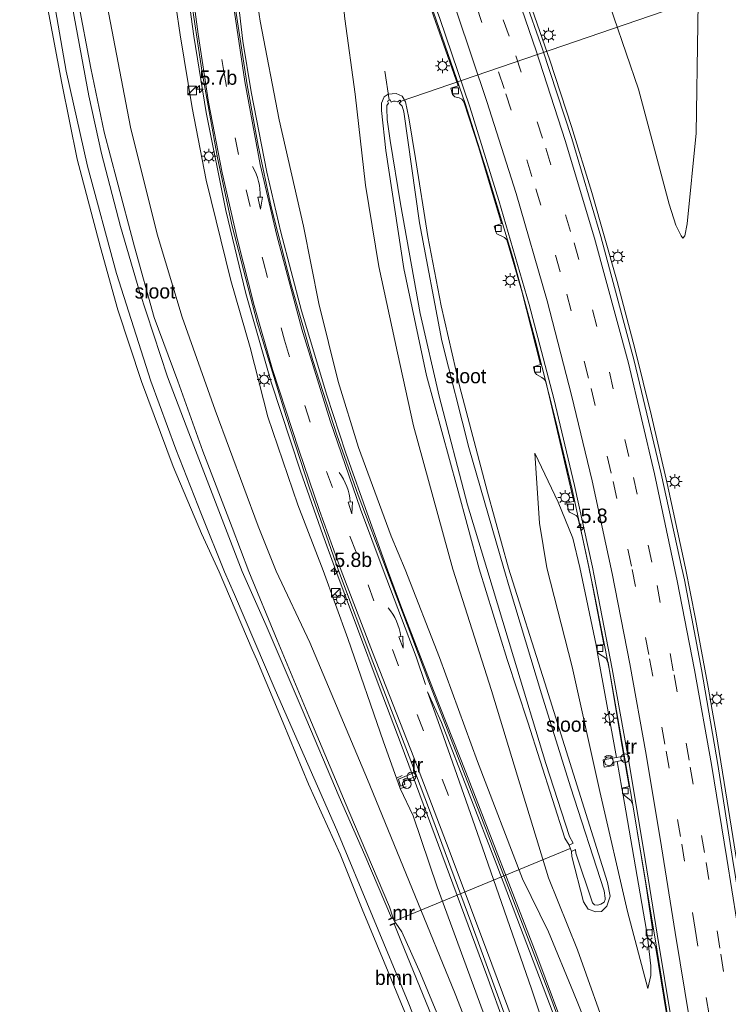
# Model space of a CAD drawing. Header units: millimetres. Extents: x 82463 to 85160, y 450000 to 452470.
# Tile 32 of 98: x 83863 to 83985, y 450394 to 450564. Entities that reach past the tile are written whole.
import ezdxf
from ezdxf.enums import TextEntityAlignment as Align

# ---------------------------------------------------------------- set-up
doc = ezdxf.new("R2010")
doc.units = ezdxf.units.MM
doc.linetypes.add('39strp', pattern=[12, 3, -9])
for name, color, linetype, lineweight in [('af-b5-muur', 8, 'muur', 18), ('af-bs-rasterhekwerk', 8, 'hekwerk', 18), ('as-bs-kilometr', 13, 'Continuous', 18), ('bp-b5-boom', 93, 'Continuous', 18), ('gr-bs-geleiderail', 213, 'geleiderail', 18), ('gw-bs-insteekwatergang', 93, 'Continuous', 18), ('gw-bs-kruinlijn', 93, 'Continuous', 18), ('gw-bs-teenlijn', 93, 'Continuous', 18), ('mk-b5-verdrijfstrp', 8, 'Continuous', 18), ('mk-bs-39streep 0.15', 8, '39strp', 18), ('mk-bs-pijlverdrijf750', 8, 'Continuous', 18), ('mk-bs-streep 0.15', 8, 'Continuous', 18), ('og-b5-water', 153, 'Continuous', 18), ('og-bs-inrichtingselement', 253, 'Continuous', 18), ('og-bs-maaiveld', 253, 'Continuous', 18), ('og-bs-terreinafscheiding', 253, 'Continuous', 18), ('wh-bs-duiker', 8, 'duiker', 18), ('wh-bs-kolk', 8, 'Continuous', 18), ('wh-bs-waterlijn', 133, 'Continuous', 18), ('wm-bs-lichtmast', 8, 'Continuous', 18), ('wm-bs-praatpaal', 8, 'Continuous', 18)]:
    doc.layers.add(name, color=color, linetype=linetype, lineweight=lineweight)
doc.styles.add('rtw_iso', font='iso-rtw.shx')
doc.linetypes.add('duiker', pattern='A,0,-2,[15,RTW.shx,S=1,R=0,X=0,Y=0],-2', length=4)
doc.linetypes.add('geleiderail', pattern='A,2,-1,[175,RTW.shx,S=0.5,R=0,X=0,Y=0],-1', length=4)
doc.linetypes.add('hekwerk', pattern='A,7,-1.5,[1,RTW.shx,S=0.75,R=0,X=0,Y=0],-1.5', length=10)
doc.linetypes.add('muur', pattern='A,8,-1,[6,RTW.shx,S=0.75,R=90,X=0,Y=0],-1', length=10)

# ---------------------------------------------------------------- blocks, each defined once
blk = doc.blocks.new('kolk')
blk.add_lwpolyline([(-0.5, -0.5), (0.5, -0.5), (0.5, 0.5), (-0.5, 0.5)], close=True)
blk = doc.blocks.new('praatpaal')
blk.add_circle((0, 0), 0.75)
blk.add_arc((0, 0), 1, 45, 135)
blk = doc.blocks.new('dtb')
blk.add_circle((0, 0), 0.75)
blk = doc.blocks.new('dtbattr')
at = {"style": 'rtw_iso'}
blk.add_attdef('TAG', (0.59, 0.87), '', height=2.5, dxfattribs=at)
blk = doc.blocks.new('dtbattr-r')
at = {"style": 'rtw_iso'}
blk.add_attdef('TAG', text='', height=2.5, dxfattribs=at).set_placement((0, 0), align=Align.MIDDLE_CENTER)
blk = doc.blocks.new('pijlvr')
for p, q in [((5.53, 0.37, 0.1), (5.37, -0.37, 0.1)), ((5.45, 0, 0.1), (5.45, 0, 0.1)), ((5.45, 0, 0.1), (5.45, 0, 0.1)), ((7.45, -0.45, 0.1), (5.53, 0.37, 0.1)), ((5.37, -0.37, 0.1), (7.45, -0.45, 0.1))]:
    blk.add_line(p, q)
blk.add_arc((2.72, -9.68, 0.1), 10.06, 74.2853, 105.7147)
blk = doc.blocks.new('kast')
blk.add_line((-0.75, -0.75), (0.75, 0.75))
blk.add_lwpolyline([(-0.75, 0.75), (0.75, 0.75), (0.75, -0.75), (-0.75, -0.75)], close=True)
blk = doc.blocks.new('lantaarnpaal')
for p, q in [((-0.75, 0), (-1.25, 0)), ((-0.88, 0.88), (-0.53, 0.53)), ((0, 0.75), (0, 1.25)), ((0.53, 0.53), (0.88, 0.88)), ((0.75, 0), (1.25, 0)), ((-0.53, -0.53), (-0.88, -0.88)), ((0, -0.75), (0, -1.25)), ((0.53, -0.53), (0.88, -0.88))]:
    blk.add_line(p, q)
blk.add_circle((0, 0), 0.75)
blk = doc.blocks.new('hecto')
for p, q in [((0, 0.625), (-0.625, 0)), ((0, -0.625), (0, 0.625)), ((-0.625, 0), (0.625, 0)), ((0.625, 0), (0, -0.625))]:
    blk.add_line(p, q)

msp = doc.modelspace()

# ---------------------------------------------------------------- linework, layer by layer
at = {"layer": 'af-b5-muur'}
msp.add_polyline3d([(83927.379, 450408.854, -4.019), (83927.876, 450407.842, -4.03), (83927.585, 450407.716, -4.55), (83926.922, 450407.429, -4.55), (83926.882, 450407.521, -4.55), (83927.74, 450407.892, -4.55), (83927.332, 450408.723, -4.55), (83926.689, 450408.433, -4.55), (83926.648, 450408.524, -4.55), (83927.107, 450408.731, -4.55)], close=True, dxfattribs=at)
at = {"layer": 'af-bs-rasterhekwerk'}
msp.add_polyline3d([(83929.644, 450431.407, -0.914), (83928.641, 450431.14, -0.938), (83927.995, 450432.896, -0.962), (83928.954, 450433.392, -0.941)], dxfattribs=at)
at = {"layer": 'gr-bs-geleiderail'}
for points in [[(83933.302, 450613.404, -2.095), (83934.937, 450609.626, -2.099), (83941.03, 450594.78, -2.072), (83945.212, 450583.56, -2.085), (83950.598, 450568.449, -2.06), (83954.527, 450557.15, -2.071), (83958.232, 450545.702, -2.036), (83961.763, 450534.264, -2.066), (83966.121, 450518.856, -2.052), (83969.198, 450507.245, -2.059), (83972.069, 450495.6, -2.13), (83974.811, 450483.928, -2.161), (83977.344, 450472.197, -2.174), (83977.93, 450469.269, -2.173)], [(83888.836, 450601.103, 3.942), (83889.508, 450590.132, 3.818), (83890.599, 450578.531, 3.602), (83892.957, 450561.294, 3.296), (83895.059, 450548.08, 2.848), (83898.48, 450531.114, 2.526), (83901.964, 450516.807, 2.045), (83906.327, 450501.439, 1.883), (83911.365, 450486.053, 1.538), (83915.24, 450475.012, 1.132), (83917.489, 450468.863, 0.737)], [(83961.246, 450469.498, -2.83), (83958.357, 450482.893, -2.655), (83955.49, 450494.874, -2.728), (83951.986, 450508.79, -2.818), (83948.083, 450523.005, -2.722), (83943.812, 450537.084, -2.706), (83939.876, 450549.639, -2.763), (83932.913, 450569.825, -2.826), (83925.857, 450588.483, -2.779), (83920.854, 450600.883, -2.781)], [(83926.423, 450468.97, 0.412), (83923.186, 450477.988, 0.785), (83919.25, 450489.181, 1.074), (83915.948, 450499.203, 1.378), (83911.546, 450513.783, 1.603), (83907.972, 450527.4, 1.939), (83905.584, 450537.797, 2.174), (83902.845, 450551.67, 2.466), (83901.396, 450560.452, 2.698), (83899.584, 450576.375, 3.091), (83898.541, 450586.461, 3.222), (83897.892, 450594.706, 3.322), (83897.732, 450598.717, 3.413)], [(84010.421, 450138.057, -2.499), (84006.496, 450159.635, -2.687), (84001.721, 450185.728, -2.736), (83996.096, 450214.487, -2.767), (83991.171, 450238.029, -2.831), (83985.946, 450261.388, -2.843), (83980.884, 450282.111, -2.963), (83975.992, 450300.133, -2.892), (83969.68, 450321.913, -2.803), (83962.874, 450343.484, -2.562), (83956.118, 450363.599, -2.184), (83949.963, 450381.251, -1.811), (83943.587, 450398.803, -1.392), (83928.799, 450438.759, -0.103), (83925.011, 450448.772, 0.298), (83917.489, 450468.863, 0.737)], [(83926.423, 450468.97, 0.412), (83928.925, 450462.254, 0.258), (83934.402, 450448.079, -0.034), (83939.978, 450433.958, -0.534), (83952.238, 450402.249, -1.325), (83957.846, 450387.244, -1.658), (83962.473, 450375.009, -1.842), (83969.668, 450356.873, -2.848)], [(83982.39, 450341.353, -3.426), (83980.775, 450352.874, -2.817), (83980.115, 450358.251, -2.552), (83976.874, 450379.318, -2.587), (83973.057, 450402.979, -2.672), (83968.928, 450427.975, -2.712), (83964.817, 450451.546, -2.56), (83962.236, 450464.66, -2.777), (83961.246, 450469.498, -2.83)], [(83977.93, 450469.269, -2.173), (83979.693, 450460.46, -2.17), (83981.893, 450448.638, -2.223)], [(83981.893, 450448.638, -2.223), (83982.597, 450444.691, -2.245)], [(83982.597, 450444.691, -2.245), (83983.282, 450440.739, -2.237), (83985.149, 450428.931, -2.196), (83988.335, 450409.178, -2.209), (83994.595, 450369.647, -2.238), (83998.278, 450345.954, -2.267), (84005.812, 450298.564, -2.228), (84021.604, 450199.838, -2.243), (84022.854, 450191.929, -2.243)]]:
    msp.add_polyline3d(points, dxfattribs=at)
at = {"layer": 'gw-bs-insteekwatergang'}
for points in [[(83864.316, 450627.542, -3.761), (83863.558, 450623.553, -3.754), (83863.131, 450620.265, -3.749), (83862.846, 450616.635, -3.738), (83863.12, 450610.067, -3.729), (83863.915, 450595.99, -3.619), (83867.705, 450566.028, -3.688), (83870.105, 450553.165, -3.62), (83872.781, 450539.995, -3.591), (83876.818, 450524.758, -3.578), (83879.834, 450513.973, -3.526), (83883.902, 450501.561, -3.582), (83889.357, 450486.823, -3.625), (83894.256, 450475.262, -3.674), (83897.325, 450468.609, -3.807)], [(83902.461, 450468.673, -3.911), (83899.591, 450476.316, -3.749), (83894.519, 450489.523, -3.739), (83890.198, 450501.629, -3.542), (83886.109, 450512.631, -3.629), (83882.699, 450524.85, -3.696), (83879.612, 450536.414, -3.719), (83877.441, 450544.68, -3.586), (83875.149, 450555.761, -3.726), (83872.879, 450567.733, -3.714), (83870.884, 450581.953, -3.83), (83869.214, 450596.993, -3.762), (83868.318, 450609.761, -3.686), (83868.227, 450614.774, -3.764), (83869.12, 450622.912, -3.661)], [(83947.379, 450469.231, -4.128), (83943.734, 450482.406, -3.989), (83938.908, 450500.795, -3.937), (83935.728, 450514.666, -3.818), (83933.424, 450526.665, -3.874), (83931.287, 450540.128, -3.936), (83930.102, 450547.165, -3.824), (83929.563, 450549.963, -3.809), (83928.988, 450550.899, -3.818), (83927.942, 450551.366, -3.822), (83926.522, 450551.26, -3.852), (83925.887, 450550.823, -3.863), (83925.422, 450549.721, -3.867), (83925.395, 450548.463, -3.87), (83926.173, 450541.532, -3.787), (83929.246, 450521.107, -3.674), (83933.154, 450502.567, -3.699), (83938.484, 450483.187, -3.782), (83942.263, 450469.167, -3.578)], [(83897.325, 450468.609, -3.807), (83903.062, 450455.2, -3.838), (83903.818, 450453.397, -3.84), (83908.38, 450442.515, -3.851), (83912.792, 450431.878, -3.747), (83918.242, 450419.759, -3.832), (83922.043, 450410.237, -3.774), (83927.143, 450398.038, -3.806), (83931.072, 450388.53, -3.749), (83935.761, 450376.215, -3.72), (83940.718, 450364.38, -3.798), (83944.394, 450353.571, -3.684), (83948.484, 450342.898, -3.715), (83949.845, 450339.021, -3.692), (83952.123, 450332.53, -3.653), (83955.891, 450321.275, -3.645), (83960.042, 450308.1, -3.65), (83963.702, 450297.212, -3.732), (83967.826, 450282.796, -3.641), (83971.687, 450268.208, -3.698)], [(83927.379, 450408.854, -4.019), (83926.802, 450410.653, -3.946), (83919.754, 450427.208, -3.921), (83912.833, 450443.643, -3.86), (83907.353, 450456.796, -3.891), (83902.461, 450468.673, -3.911)], [(83957.857, 450421.315, -4.209), (83957.089, 450422.539, -4.014), (83950.706, 450442.627, -3.869), (83947.099, 450453.426, -3.87), (83942.263, 450469.167, -3.578)], [(83947.379, 450469.231, -4.128), (83953.627, 450449.434, -4.092), (83964.488, 450414.856, -4.029), (83964.957, 450412.479, -3.999), (83964.364, 450410.798, -3.883), (83963.425, 450409.852, -3.758), (83962.48, 450409.786, -3.663), (83961.132, 450410.225, -3.841), (83960.302, 450411.539, -3.9), (83958.298, 450419.364, -4.026), (83958.261, 450420.255, -4.242)], [(83975.311, 450273.772, -3.876), (83970.074, 450293.342, -3.827), (83965.301, 450307.614, -3.873), (83960.883, 450321.659, -3.931), (83956.25, 450335.746, -3.817), (83947.585, 450360.775, -3.601), (83944.351, 450369.814, -3.771), (83940.328, 450379.38, -4.002), (83932.129, 450399.135, -4.064), (83928.926, 450406.318, -3.957), (83927.876, 450407.842, -4.03)]]:
    msp.add_polyline3d(points, dxfattribs=at)
at = {"layer": 'gw-bs-kruinlijn'}
for points in [[(83915.31, 450468.832, 0.307), (83910.911, 450480.188, 0.577), (83905.762, 450495.439, 0.943), (83902.68, 450507.417, 1.178), (83899.374, 450519.022, 1.619), (83895.082, 450536.407, 1.888), (83892.668, 450548.914, 2.159), (83890.585, 450561.531, 2.569), (83888.339, 450576.825, 2.768), (83887.352, 450590.403, 3.04), (83886.458, 450603.623, 3.017)], [(83899.613, 450599.049, 2.616), (83900.249, 450594.769, 2.697), (83901.262, 450588.166, 2.635), (83902.159, 450578.956, 2.536), (83904.395, 450563.878, 1.776), (83907.691, 450546.803, 1.679), (83911.886, 450528.446, 1.173), (83914.538, 450515.034, 0.951), (83917.897, 450501.534, 0.562), (83921.413, 450490.12, 0.306), (83927.066, 450474.786, -0.191), (83929.471, 450469.008, -0.428)], [(83959.701, 450469.385, -3.487), (83958.492, 450474.453, -3.471), (83955.93, 450480.679, -3.515), (83951.883, 450489.144, -3.531)], [(83927.995, 450432.896, -0.962), (83925.77, 450439.229, -0.739), (83919.564, 450457.106, -0.079), (83915.31, 450468.832, 0.307)], [(83929.471, 450469.008, -0.428), (83935.409, 450453.817, -0.914), (83941.998, 450435.785, -1.378), (83949.788, 450415.483, -1.767), (83954.245, 450406.357, -1.992), (83958.579, 450395.837, -2.138), (83964.245, 450381.895, -2.359), (83966.649, 450375.317, -2.519), (83969.552, 450367.716, -2.678), (83971.193, 450361.458, -2.717), (83972.118, 450358.096, -2.819), (83974.807, 450347.477, -2.967), (83977.129, 450342.294, -3.206)], [(83962.524, 450455.926, -3.389), (83959.701, 450469.385, -3.487)], [(83966.007, 450436.501, -3.393), (83962.706, 450454.817, -3.394)], [(83966.962, 450431.197, -3.393), (83966.131, 450435.811, -3.393)], [(83949.006, 450374.098, -2.518), (83948.311, 450376.032, -2.511), (83945.937, 450384.429, -2.383), (83935.025, 450414.121, -1.376), (83930.877, 450426.381, -1.003), (83928.641, 450431.14, -0.938)], [(83971.229, 450406.589, -3.272), (83967.119, 450430.28, -3.386)], [(83971.468, 450396.517, -3.252), (83971.968, 450398.792, -3.342), (83971.97, 450400.453, -3.399), (83971.406, 450405.395, -3.329)]]:
    msp.add_polyline3d(points, dxfattribs=at)
at = {"layer": 'gw-bs-teenlijn'}
for points in [[(83873.304, 450618.795, -3.334), (83872.836, 450611.596, -3.421), (83873.932, 450595.141, -3.409), (83876.905, 450572.069, -3.569), (83882.002, 450545.567, -3.582), (83886.624, 450527.052, -3.494), (83890.933, 450512.674, -3.464), (83896.644, 450496.618, -3.445), (83904.081, 450476.546, -3.413), (83907.17, 450468.731, -3.669)], [(83948.818, 450607.733, -2.929), (83961.295, 450577.114, -2.873), (83969.811, 450552.132, -2.81), (83975.144, 450532.256, -2.827), (83976.301, 450528.603, -2.814), (83977.198, 450526.745, -2.804), (83977.512, 450526.372, -2.806), (83977.842, 450526.747, -2.803), (83978.251, 450528.813, -2.811), (83979.828, 450544.525, -3.212), (83980.358, 450582.171, -3.28), (83980.951, 450613.403, -3.287)], [(83917.242, 450595.146, -3.369), (83917.586, 450589.184, -3.326), (83917.714, 450577.438, -3.312), (83919.077, 450564.284, -3.325), (83920.853, 450551.29, -3.458), (83922.639, 450535.499, -3.623), (83924.916, 450521.468, -3.631), (83928.171, 450506.525, -3.709), (83930.941, 450493.909, -3.738), (83937.731, 450469.111, -3.589)], [(83953.988, 450469.313, -3.888), (83952.693, 450477.041, -3.77), (83951.883, 450489.144, -3.531)], [(83907.17, 450468.731, -3.669), (83913.023, 450456.368, -3.832), (83922.963, 450432.694, -3.766), (83931.133, 450412.67, -3.789), (83938.146, 450395.627, -3.906), (83943.022, 450383.047, -3.879), (83946.222, 450375.066, -3.833), (83948.05, 450371.344, -3.282), (83949.651, 450368.675, -2.932), (83951.033, 450367.869, -2.946), (83952.322, 450368.024, -3.079), (83953.612, 450369.162, -3.052)], [(83937.731, 450469.111, -3.589), (83944.443, 450448.099, -3.808), (83949.871, 450430.024, -3.774), (83954.262, 450415.657, -3.67), (83959.277, 450403.208, -3.621), (83965.018, 450387.185, -3.386), (83968.736, 450375.674, -3.441), (83972.09, 450363.892, -3.338), (83973.856, 450356.198, -3.232), (83976.778, 450345.017, -3.248), (83977.129, 450342.294, -3.206)], [(83971.468, 450396.517, -3.252), (83967.903, 450409.864, -3.592), (83963.167, 450430.595, -3.748), (83958.341, 450452.201, -3.857), (83953.988, 450469.313, -3.888)]]:
    msp.add_polyline3d(points, dxfattribs=at)
at = {"layer": 'mk-b5-verdrijfstrp'}
msp.add_polyline3d([(83991.216, 450267.685, -3.455), (83988.083, 450279.845, -3.513), (83986.936, 450284.142, -3.486), (83983.936, 450294.931, -3.534), (83979.202, 450311.251, -3.413), (83974.096, 450327.568, -3.311), (83968.198, 450345.426, -3.002), (83963.02, 450361.304, -2.818), (83958.052, 450376.156, -2.516), (83951.326, 450396.463, -1.975), (83941.954, 450423.499, -1.275), (83935.779, 450441.084, -0.909), (83933.351, 450447.832, -0.709), (83935.784, 450442.562, -0.859), (83945.327, 450417.875, -1.539), (83955.105, 450392.222, -2.045), (83959.201, 450381.429, -2.394), (83964.536, 450366.872, -2.675), (83971.754, 450346.288, -3.022), (83980.179, 450320.564, -3.327), (83988.719, 450290.939, -3.447), (83991.531, 450280.826, -3.413), (83992.723, 450274.22, -3.375)], dxfattribs=at)
at = {"layer": 'mk-bs-39streep 0.15'}
for points in [[(83927.947, 450611.951, -3.043), (83935.815, 450592.955, -3.05), (83942.487, 450575.452, -3.034), (83948.632, 450557.91, -3.05), (83953.792, 450541.903, -3.033), (83958.7, 450525.536, -3.05), (83964.809, 450503.191, -3.054), (83968.992, 450484.971, -3.065), (83973.034, 450466.251, -3.089)], [(83893.174, 450599.633, 2.891), (83893.523, 450594.239, 2.847), (83894.587, 450581.848, 2.722), (83896.066, 450569.116, 2.483), (83898.073, 450555.535, 2.12), (83900.078, 450543.737, 1.798), (83901.987, 450534.727, 1.68), (83904.931, 450522.438, 1.45), (83908.618, 450508.693, 0.915), (83912.137, 450497.38, 0.806), (83915.894, 450486.008, 0.525), (83919.924, 450474.811, 0.236), (83922.193, 450468.871, -0.05)], [(83928.766, 450600.641, -3.216), (83935.445, 450583.779, -3.228), (83941.803, 450566.487, -3.227), (83946.904, 450551.356, -3.218), (83952.083, 450534.916, -3.205), (83957.419, 450516.68, -3.215), (83961.636, 450500.314, -3.215), (83965.425, 450484.252, -3.214), (83968.761, 450469.028, -3.229)], [(83936.97, 450429.933, -1.06), (83928.332, 450452.359, -0.397), (83924.099, 450463.577, -0.189), (83922.193, 450468.871, -0.05)], [(83968.761, 450469.028, -3.229), (83971.751, 450453.543, -3.209), (83974.619, 450437.598, -3.185), (83977.298, 450421.501, -3.187), (83979.64, 450406.798, -3.186), (83982.054, 450391.85, -3.177), (83988.659, 450350.479, -3.214), (83991.166, 450334.886, -3.198), (83993.949, 450317.232, -3.209), (83996.577, 450300.929, -3.191), (84001.558, 450269.747, -3.173), (84004.102, 450253.958, -3.169), (84009.61, 450219.465, -3.193), (84011.408, 450207.862, -3.22), (84012.826, 450199.205, -3.231), (84014.35, 450189.589, -3.204), (84023.74, 450131.012, -3.188)], [(83973.034, 450466.251, -3.089), (83975.991, 450450.788, -3.079), (83978.787, 450434.832, -3.081), (83981.51, 450418.329, -3.076), (83984.085, 450402.449, -3.093), (83986.89, 450384.714, -3.094), (83990.279, 450363.508, -3.084), (83995.293, 450331.949, -3.096), (84000.98, 450296.373, -3.081), (84003.816, 450278.861, -3.073), (84006.612, 450261.269, -3.089), (84009.424, 450243.763, -3.086), (84011.845, 450228.407, -3.125), (84012.121, 450226.541, -3.1), (84014.955, 450208.5, -3.104), (84017.974, 450190.017, -3.103), (84021.011, 450170.927, -3.088), (84024.049, 450152.058, -3.115), (84027.135, 450132.2, -3.087)]]:
    msp.add_polyline3d(points, dxfattribs=at)
at = {"layer": 'mk-bs-streep 0.15'}
for points in [[(83931.122, 450613.484, -2.886), (83939.04, 450594.455, -2.871), (83945.829, 450577.124, -2.864), (83952.158, 450558.768, -2.883), (83957.135, 450543.271, -2.863), (83962.21, 450526.37, -2.885), (83968.109, 450504.743, -2.878), (83972.603, 450485.56, -2.95), (83976.544, 450467.084, -2.979)], [(83918.429, 450468.871, 0.302), (83914.705, 450479.257, 0.524), (83911.097, 450489.755, 0.716), (83906.559, 450503.614, 0.993), (83903.374, 450514.689, 1.324), (83900.488, 450526.05, 1.578), (83897.836, 450537.631, 1.88), (83895.462, 450549.914, 2.236), (83893.675, 450561.655, 2.414), (83891.591, 450577.542, 2.607), (83890.268, 450592.549, 2.94), (83889.869, 450600.522, 3.025)], [(83896.683, 450598.684, 2.73), (83897.317, 450588.567, 2.658), (83899.603, 450568.202, 2.249), (83901.778, 450553.487, 1.936), (83904.431, 450539.101, 1.602), (83907.291, 450526.788, 1.264), (83911.631, 450510.615, 1), (83916.531, 450494.743, 0.549), (83921.756, 450479.445, 0.084), (83925.69, 450468.954, -0.294)], [(83925.464, 450599.35, -3.396), (83932.037, 450582.787, -3.397), (83938.471, 450565.297, -3.39), (83943.636, 450550.005, -3.381), (83948.681, 450534.057, -3.363), (83954.03, 450515.506, -3.383), (83958.251, 450499.205, -3.381), (83961.798, 450484.36, -3.365), (83965.269, 450468.358, -3.338)], [(83984.551, 450278.903, -3.583), (83983.525, 450282.959, -3.584), (83979.34, 450298.055, -3.558), (83975.262, 450311.955, -3.452), (83969.75, 450329.47, -3.327), (83962.977, 450349.816, -3.039), (83956.111, 450369.207, -2.606), (83951.113, 450382.888, -2.378), (83944.482, 450400.748, -1.912), (83937.077, 450420.46, -1.344), (83930.98, 450436.524, -0.677), (83923.833, 450454.715, -0.252), (83918.429, 450468.871, 0.302)], [(83925.69, 450468.954, -0.294), (83931.418, 450453.939, -0.668), (83932.993, 450449.132, -0.645)], [(83965.269, 450468.358, -3.338), (83968.327, 450452.706, -3.311), (83971.133, 450436.998, -3.275), (83973.789, 450421.013, -3.285), (83976.17, 450406.192, -3.267), (83978.68, 450390.802, -3.271), (83981.972, 450369.988, -3.259), (83985.126, 450350.425, -3.286), (83987.682, 450334.246, -3.288), (83990.37, 450317.477, -3.289), (83993.103, 450300.251, -3.29), (83998.134, 450269.054, -3.267), (84000.598, 450253.501, -3.263), (84003.204, 450237.384, -3.261), (84006.172, 450218.763, -3.293), (84009.316, 450198.816, -3.285), (84010.405, 450192.266, -3.287), (84012.901, 450176.362, -3.264), (84018.666, 450140.423, -3.247)], [(83976.544, 450467.084, -2.979), (83979.512, 450451.639, -2.988), (83982.458, 450435.263, -2.978), (83985.102, 450419, -2.984), (83987.717, 450402.761, -3.006), (83990.471, 450385.152, -3.021), (83993.846, 450364.14, -3.018), (83996.449, 450347.521, -3.042), (83998.873, 450332.778, -3.015), (84001.821, 450314.212, -3.023), (84010.143, 450262.182, -2.995), (84012.898, 450244.659, -2.993), (84015.449, 450229.036, -3.021), (84015.803, 450226.6, -3.016), (84018.498, 450209.189, -3.026), (84021.599, 450190.501, -3.01), (84024.536, 450172.1, -3.013), (84027.723, 450152.367, -3.02), (84030.662, 450133.52, -3.017)]]:
    msp.add_polyline3d(points, dxfattribs=at)
at = {"layer": 'og-bs-maaiveld'}
msp.add_polyline3d([(83927.585, 450407.716, -4.55), (83927.876, 450407.842, -4.03), (83927.379, 450408.854, -4.019), (83927.107, 450408.731, -4.55)], dxfattribs=at)
at = {"layer": 'og-bs-terreinafscheiding'}
for points in [[(83932.518, 450613.69, -2.845), (83940.108, 450594.763, -2.818), (83946.866, 450577.134, -2.819), (83953.21, 450559.029, -2.835), (83958.312, 450543.578, -2.802), (83963.308, 450526.666, -2.844), (83969.103, 450505.151, -2.848), (83973.765, 450485.605, -2.906), (83977.336, 450469.244, -2.933)], [(83917.985, 450468.865, 0.161), (83916.248, 450473.821, 0.384), (83912.954, 450483.109, 0.64), (83908.911, 450495.499, 0.86), (83903.908, 450511.759, 1.234), (83899.586, 450528.427, 1.683), (83897.054, 450540.239, 2.02), (83894.385, 450555.009, 2.352), (83892.286, 450569.264, 2.583), (83891.25, 450577.73, 2.765), (83890.283, 450586.722, 2.977), (83889.692, 450593.053, 3.021), (83889.369, 450598.034, 3.039), (83889.212, 450600.704, 3.051)], [(83897.025, 450598.592, 2.749), (83897.195, 450595.319, 2.761), (83898.248, 450582.771, 2.452), (83899.349, 450572.219, 2.223), (83900.286, 450565.291, 2.251), (83902.181, 450552.865, 1.783), (83904.071, 450542.36, 1.603), (83906.35, 450531.781, 1.324), (83909.761, 450518.261, 0.976), (83913.531, 450505.194, 0.567), (83917.695, 450492.324, 0.373), (83921.336, 450481.88, -0.028), (83926.257, 450468.968, -0.215)], [(83922.554, 450598.205, -3.563), (83929.093, 450581.726, -3.553), (83935.485, 450564.378, -3.558), (83940.661, 450549.09, -3.563), (83945.691, 450532.892, -3.542), (83950.929, 450514.89, -3.552), (83955.171, 450498.631, -3.554), (83958.779, 450483.534, -3.511), (83961.853, 450469.411, -3.476)], [(83961.253, 450469.404, -3.53), (83960.14, 450474.563, -3.519), (83959.318, 450478.031, -3.434), (83959.249, 450478.22, -3.442), (83959.067, 450478.388, -3.443), (83957.912, 450478.931, -3.488), (83957.791, 450479.117, -3.489), (83957.397, 450480.632, -3.488), (83958.64, 450480.77, -3.426), (83953.817, 450501.538, -3.456), (83953.592, 450501.898, -3.458), (83953.135, 450502.271, -3.46), (83952.225, 450502.758, -3.464), (83952.005, 450502.994, -3.466), (83951.829, 450503.268, -3.467), (83951.663, 450504.118, -3.471), (83952.914, 450504.497, -3.47), (83949.661, 450517.2, -3.539), (83947.076, 450526.054, -3.514), (83946.857, 450526.321, -3.515), (83946.641, 450526.489, -3.52), (83945.366, 450527.078, -3.525), (83945.22, 450527.336, -3.527), (83944.897, 450528.416, -3.532), (83946.159, 450528.871, -3.531), (83942.159, 450542.16, -3.436), (83939.671, 450549.779, -3.545), (83939.474, 450550.192, -3.547), (83939.262, 450550.392, -3.548), (83938.809, 450550.629, -3.55), (83938.093, 450550.833, -3.556), (83937.669, 450551.219, -3.559), (83937.363, 450552.332, -3.56), (83938.666, 450552.715, -3.571), (83933.649, 450566.966, -3.486)], [(83926.61, 450549.715, -4.4), (83926.454, 450550.068, -4.139), (83926.923, 450550.285, -4.123), (83927.087, 450549.9, -4.33)], [(83928.168, 450549.966, -4.352), (83928.644, 450550.24, -4.056), (83928.778, 450549.974, -4.055), (83928.447, 450549.692, -4.4)], [(83917.985, 450468.865, 0.161), (83923.913, 450453.048, -0.224), (83931.213, 450433.968, -0.811)], [(83926.257, 450468.968, -0.215), (83933.569, 450449.566, -0.717), (83942.396, 450426.819, -1.299), (83954.357, 450395.86, -2.042), (83966.448, 450363.265, -2.798), (83977.797, 450329.893, -3.246), (83982.74, 450313.886, -3.306), (83991.667, 450281.025, -3.432)], [(83961.253, 450469.404, -3.53), (83961.728, 450467.2, -3.535), (83963.849, 450456.063, -3.401), (83962.524, 450455.926, -3.389), (83962.706, 450454.817, -3.394), (83962.901, 450454.488, -3.406), (83964.181, 450453.671, -3.509), (83964.406, 450453.243, -3.513), (83964.608, 450452.913, -3.522), (83966.799, 450439.736, -3.333), (83967.319, 450436.743, -3.366)], [(83961.8532, 450469.4107, -3.476), (83962.176, 450467.928, -3.471), (83965.281, 450451.861, -3.41), (83968.036, 450436.503, -3.371), (83970.752, 450420.281, -3.38), (83973.078, 450405.944, -3.388), (83975.671, 450390.245, -3.379), (83978.96, 450369.198, -3.396), (83981.969, 450350.223, -3.39), (83984.725, 450333.165, -3.38), (83987.22, 450317.158, -3.384), (83989.986, 450299.717, -3.39), (83992.8, 450281.217, -3.395), (83992.357, 450281.142, -3.31), (83991.667, 450281.025, -3.432)], [(83977.336, 450469.244, -2.933), (83977.77, 450467.255, -2.936), (83980.736, 450451.748, -2.954), (83983.566, 450435.263, -2.952), (83986.07, 450419.033, -2.974), (83988.711, 450402.8, -2.972), (83991.478, 450385.304, -2.994), (83994.793, 450364.568, -3.001), (83999.766, 450332.491, -2.998), (84005.458, 450297.463, -2.978), (84008.315, 450279.42, -2.96), (84011.02, 450261.988, -2.979), (84016.364, 450229.093, -3.001), (84016.355, 450229.077, -2.994), (84019.454, 450209.29, -2.994), (84025.403, 450172.184, -2.993), (84028.453, 450152.289, -3.001), (84031.297, 450134.495, -2.998)], [(83967.319, 450436.743, -3.366), (83966.007, 450436.501, -3.393), (83963.722, 450436.079, -3.471), (83963.88, 450434.823, -3.464), (83965.558, 450435.121, -3.54), (83965.57, 450435.688, -3.552), (83966.131, 450435.811, -3.393), (83967.432, 450436.095, -3.373), (83967.319, 450436.743, -3.366)], [(83975.129, 450389.36, -3.304), (83972.837, 450403.526, -3.207), (83972.705, 450403.924, -3.208), (83972.499, 450404.32, -3.205), (83971.985, 450404.826, -3.368), (83971.737, 450404.948, -3.347), (83971.406, 450405.395, -3.329), (83971.229, 450406.589, -3.272), (83972.239, 450406.811, -3.303), (83971.097, 450414.644, -3.367), (83968.84, 450428.328, -3.309), (83968.68, 450428.725, -3.307), (83968.485, 450429.045, -3.299), (83967.405, 450429.901, -3.405), (83967.119, 450430.28, -3.386), (83966.962, 450431.197, -3.393), (83968.236, 450431.466, -3.424), (83967.432, 450436.095, -3.373)], [(83931.213, 450433.968, -0.811), (83928.354, 450432.757, -0.981), (83928.698, 450431.538, -1.01), (83929.448, 450431.818, -0.977), (83929.313, 450432.331, -0.981), (83931.458, 450433.327, -0.834), (83931.213, 450433.968, -0.811)], [(83954.172, 450370.935, -2.658), (83953.82, 450371.935, -2.635), (83948.563, 450386.891, -2.281), (83940.863, 450408.085, -1.726), (83933.543, 450427.866, -1.028), (83931.458, 450433.327, -0.834)], [(83958.527, 450421.682, -4.4), (83957.857, 450421.315, -4.209), (83958.261, 450420.255, -4.242), (83958.937, 450420.591, -4.4)]]:
    msp.add_polyline3d(points, dxfattribs=at)
at = {"layer": 'wh-bs-duiker'}
for points in [[(83928.61, 450550.009, -4.047), (84056.256, 450593.791, -3.694)], [(83926.745, 450550.276, -4.04), (83925.955, 450555.226, -3.646)], [(83958.02, 450420.754, -3.978), (83927.61, 450408.189, -4.067)]]:
    msp.add_polyline3d(points, dxfattribs=at)
at = {"layer": 'wh-bs-waterlijn'}
for points in [[(83865.324, 450626.742, -4.55), (83864.609, 450623.982, -4.55), (83864.145, 450620.262, -4.55), (83864.12, 450613.588, -4.55), (83864.629, 450603.21, -4.55), (83865.934, 450587.769, -4.55), (83868.361, 450569.872, -4.55), (83870.887, 450555.231, -4.55), (83874.563, 450538.838, -4.55), (83879.576, 450520.254, -4.55), (83885.499, 450501.613, -4.55), (83889.825, 450489.83, -4.55), (83894.293, 450478.538, -4.55), (83898.26, 450468.62, -4.55)], [(83901.304, 450468.658, -4.55), (83892.063, 450492.643, -4.55), (83888.418, 450502.348, -4.55), (83883.54, 450517.126, -4.55), (83880.265, 450528.347, -4.55), (83876.959, 450541.01, -4.55), (83874.82, 450550.992, -4.55), (83871.56, 450568.494, -4.55), (83869.476, 450582.211, -4.55), (83868.377, 450591.745, -4.55), (83867.556, 450602.695, -4.55), (83866.954, 450612.957, -4.55), (83866.762, 450617.196, -4.55), (83866.89, 450620.527, -4.55), (83867.667, 450624.254, -4.55)], [(83943.624, 450469.17, -4.4), (83940.29, 450480.196, -4.4), (83935.343, 450499.022, -4.4), (83932.095, 450513.299, -4.4), (83928.68, 450532.28, -4.4), (83926.872, 450543.271, -4.4), (83926.388, 450546.863, -4.4), (83926.322, 450548.861, -4.4), (83926.325, 450549.314, -4.4), (83926.61, 450549.715, -4.4)], [(83927.087, 450549.9, -4.33), (83927.489, 450550.048, -4.338), (83927.754, 450550.033, -4.349), (83928.168, 450549.966, -4.352)], [(83928.447, 450549.692, -4.4), (83928.954, 450549.168, -4.4), (83929.264, 450548.229, -4.4), (83931.955, 450529.008, -4.4), (83935.845, 450508.605, -4.4), (83940.473, 450490.121, -4.4), (83946.571, 450469.221, -4.4)], [(83898.26, 450468.62, -4.55), (83900.007, 450464.703, -4.55), (83907.036, 450448.219, -4.55), (83917.667, 450423.903, -4.55), (83930.024, 450394.133, -4.55), (83942.579, 450362.259, -4.55), (83953.163, 450333.048, -4.55), (83963.25, 450301.95, -4.55), (83967.955, 450286.428, -4.55), (83972.911, 450267.662, -4.55)], [(83939.578, 450378.312, -4.55), (83928.733, 450404.811, -4.55), (83927.585, 450407.716, -4.55), (83926.922, 450407.429, -4.55), (83926.882, 450407.521, -4.55), (83927.74, 450407.892, -4.55), (83927.332, 450408.723, -4.55), (83926.689, 450408.433, -4.55), (83926.648, 450408.524, -4.55), (83927.107, 450408.731, -4.55), (83922.523, 450419.586, -4.55), (83918.085, 450429.693, -4.55), (83911.689, 450444.777, -4.55), (83905.429, 450459.308, -4.55), (83901.304, 450468.658, -4.55)], [(83943.624, 450469.17, -4.4), (83948.213, 450453.908, -4.4), (83953.831, 450435.467, -4.4), (83957.875, 450422.815, -4.4), (83958.527, 450421.682, -4.4)], [(83958.937, 450420.591, -4.4), (83958.98, 450419.971, -4.4), (83961.882, 450411.349, -4.4), (83962.248, 450411.002, -4.4), (83962.81, 450410.933, -4.4), (83963.292, 450411.107, -4.4), (83963.878, 450411.442, -4.4), (83964.065, 450411.924, -4.4), (83964.078, 450412.163, -4.4), (83963.868, 450413.442, -4.4), (83958.102, 450431.402, -4.4), (83953.062, 450447.522, -4.4), (83947.524, 450465.852, -4.4), (83946.571, 450469.221, -4.4)]]:
    msp.add_polyline3d(points, dxfattribs=at)

# ---------------------------------------------------------------- block references
at = {"layer": 'af-b5-muur'}
ref = msp.add_blockref('dtbattr-r', (83927.265625, 450407.625, -4.406182), dxfattribs=at)
ref.add_attrib('TAG', 'mr', dxfattribs={"layer": '0', "height": 2.5, "style": 'rtw_iso'}).set_placement((83927.265625, 450407.625, -4.406182), align=Align.BOTTOM_LEFT)
at = {"layer": 'as-bs-kilometr'}
ref = msp.add_blockref('dtbattr', (83893.946, 450552.14, 3.076), dxfattribs=at)
ref.add_attrib('TAG', '5.7b', dxfattribs={"layer": '0', "height": 2.5, "style": 'rtw_iso'}).set_placement((83893.946, 450552.14, 3.076), align=Align.BOTTOM_LEFT)
for p in [(83893.946, 450552.14, 3.076), (83959.833, 450476.319, -2.845), (83917.253, 450468.711, 0.902)]:
    msp.add_blockref('hecto', p, dxfattribs=at)
ref = msp.add_blockref('dtbattr', (83959.833, 450476.319, -2.845), dxfattribs=at)
ref.add_attrib('TAG', '5.8', dxfattribs={"layer": '0', "height": 2.5, "style": 'rtw_iso'}).set_placement((83959.833, 450476.319, -2.845), align=Align.BOTTOM_LEFT)
ref = msp.add_blockref('dtbattr', (83917.253, 450468.711, 0.902), dxfattribs=at)
ref.add_attrib('TAG', '5.8b', dxfattribs={"layer": '0', "height": 2.5, "style": 'rtw_iso'}).set_placement((83917.253, 450468.711, 0.902), align=Align.BOTTOM_LEFT)
at = {"layer": 'bp-b5-boom'}
ref = msp.add_blockref('dtbattr-r', (83924.265625, 450396.40625, -2.795905), dxfattribs=at)
ref.add_attrib('TAG', 'bmn', dxfattribs={"layer": '0', "height": 2.5, "style": 'rtw_iso'}).set_placement((83924.265625, 450396.40625, -2.795905), align=Align.BOTTOM_LEFT)
at = {"layer": 'mk-bs-pijlverdrijf750'}
for p, rotation in [((83903.119, 450538.731, 1.633), 283.8), ((83918.08, 450485.805, 0.534), 290.6), ((83926.531, 450462.414, -0.35), 293.9)]:
    msp.add_blockref('pijlvr', p, dxfattribs=dict(at, rotation=rotation))
at = {"layer": 'og-b5-water'}
ref = msp.add_blockref('dtbattr-r', (83882.710938, 450515.171875, -4.55), dxfattribs=at)
ref.add_attrib('TAG', 'sloot', dxfattribs={"layer": '0', "height": 2.5, "style": 'rtw_iso'}).set_placement((83882.710938, 450515.171875, -4.55), align=Align.BOTTOM_LEFT)
ref = msp.add_blockref('dtbattr-r', (83936.445312, 450500.5, -4.333269), dxfattribs=at)
ref.add_attrib('TAG', 'sloot', dxfattribs={"layer": '0', "height": 2.5, "style": 'rtw_iso'}).set_placement((83936.445312, 450500.5, -4.333269), align=Align.BOTTOM_LEFT)
ref = msp.add_blockref('dtbattr-r', (83953.851562, 450440.203125, -4.384136), dxfattribs=at)
ref.add_attrib('TAG', 'sloot', dxfattribs={"layer": '0', "height": 2.5, "style": 'rtw_iso'}).set_placement((83953.851562, 450440.203125, -4.384136), align=Align.BOTTOM_LEFT)
at = {"layer": 'og-bs-inrichtingselement'}
for name, p in [('kast', (83892.686, 450551.91, 3.033)), ('kast', (83917.519, 450464.963, 0.512)), ('dtb', (83967.512, 450436.392, -2.66)), ('dtb', (83930.562, 450433.193, -0.962))]:
    msp.add_blockref(name, p, dxfattribs=at)
ref = msp.add_blockref('dtbattr', (83967.512, 450436.392, -2.66), dxfattribs=at)
ref.add_attrib('TAG', 'tr', dxfattribs={"layer": '0', "height": 2.5, "style": 'rtw_iso'}).set_placement((83967.512, 450436.392, -2.66), align=Align.BOTTOM_LEFT)
ref = msp.add_blockref('dtbattr', (83930.562, 450433.193, -0.962), dxfattribs=at)
ref.add_attrib('TAG', 'tr', dxfattribs={"layer": '0', "height": 2.5, "style": 'rtw_iso'}).set_placement((83930.562, 450433.193, -0.962), align=Align.BOTTOM_LEFT)
at = {"layer": 'wh-bs-kolk'}
for p in [(83938.191, 450551.853, -3.591), (83945.614, 450528.019, -3.707), (83952.372, 450503.661, -3.745), (83958.098, 450479.835, -3.463), (83963.166, 450455.358, -3.434), (83967.549, 450430.684, -3.571), (83971.683, 450406.159, -3.499)]:
    msp.add_blockref('kolk', p, dxfattribs=at)
at = {"layer": 'wm-bs-lichtmast'}
for p in [(83954.292, 450561.488, -2.707), (83935.961, 450556.18, -3.383), (83895.56, 450540.553, 2.112), (83966.237, 450523.155, -2.853), (83947.632, 450519.034, -3.438), (83905.126, 450501.901, 1.05), (83976.11, 450484.266, -2.844), (83957.126, 450481.487, -3.324), (83918.339, 450463.835, -0.068), (83983.377, 450446.595, -3.062), (83964.824, 450443.29, -3.402), (83932.158, 450426.933, -1.008), (83971.324, 450404.412, -3.324)]:
    msp.add_blockref('lantaarnpaal', p, dxfattribs=at)
at = {"layer": 'wm-bs-praatpaal'}
for p in [(83964.678, 450435.843, -3.445), (83929.794, 450431.891, -0.893)]:
    msp.add_blockref('praatpaal', p, dxfattribs=at)

doc.saveas('drawing.dxf')
